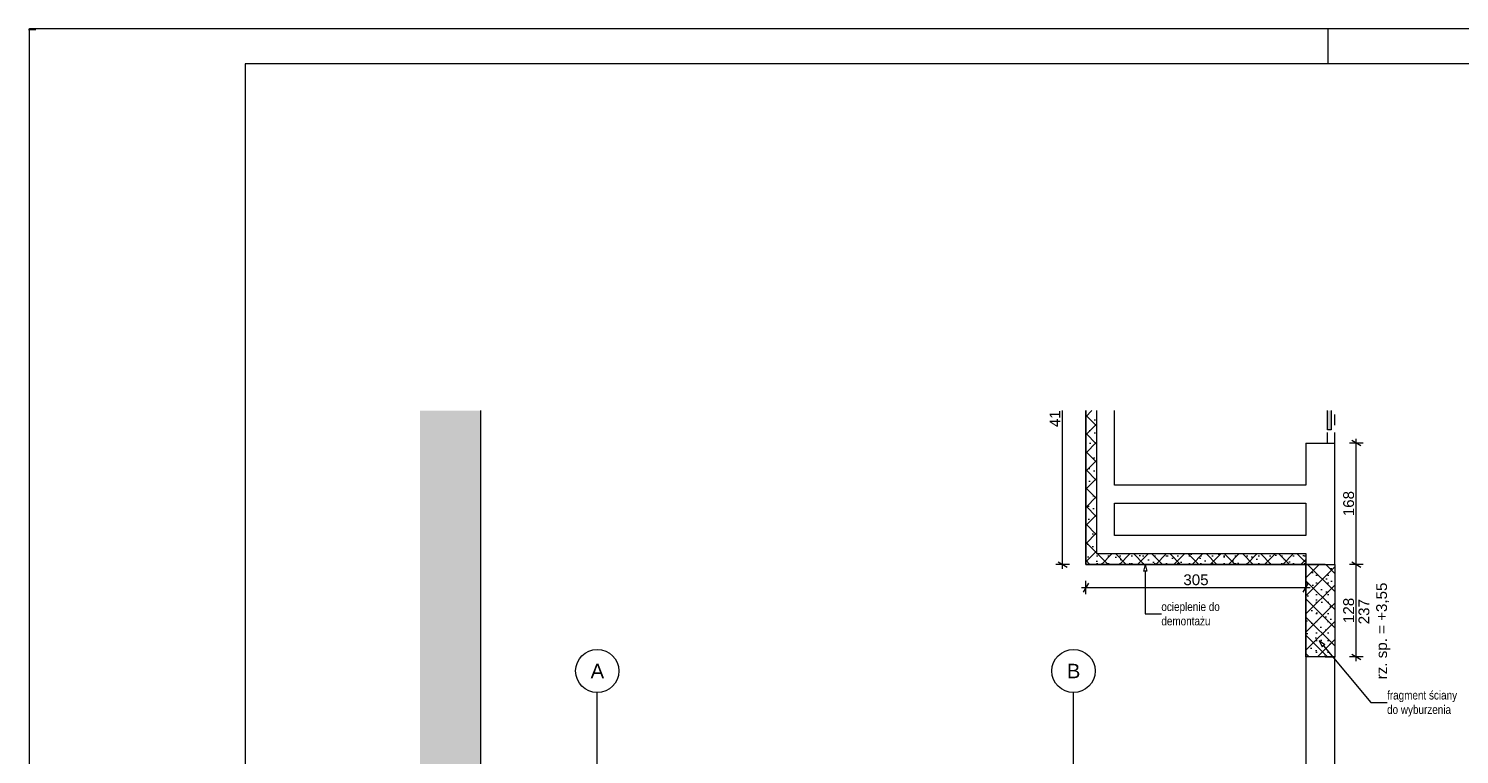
# Paper-space layout 'A-19 ROZBIÓRKI - PIĘTRO 1' of a CAD drawing. Header units: millimetres. Extents: x 0 to 540, y 0 to 297.
# Tile 4 of 8: x 0 to 198, y 196 to 297. Entities that reach past the tile are written whole.
import ezdxf
from ezdxf.xclip import XClip

# ---------------------------------------------------------------- set-up
doc = ezdxf.new("R2010")
doc.units = ezdxf.units.MM
doc.header["$MEASUREMENT"] = 0
doc.header["$XCLIPFRAME"] = 0
for name, pattern in [('ACAD_ISO03W100', [300, 120, -180]), ('DASHDOTX2', [1000, 500, -250, 0, -250]), ('Przer. długie kreski', [2.5, 1.5, -1]), ('PRZERYWANA_DU_A', [550, 350, -200])]:
    doc.linetypes.add(name, pattern=pattern)
for name, color, linetype, lineweight in [('0_Nr_pióra__2', 8, 'Continuous', 13), ('A_winda_Nr_pióra__1', 7, 'Continuous', 20), ('A_wymiary_Nr_pióra__1', 7, 'Continuous', 20), ('A_wymiary_Nr_pióra__2', 8, 'Continuous', 13), ('A_ściany_Nr_pióra__1', 7, 'Continuous', 20), ('Drzwi Archicad_Nr_pióra__1', 7, 'Continuous', 20)]:
    doc.layers.add(name, color=color, linetype=linetype, lineweight=lineweight)
for name, color, linetype, lineweight, true_color in [('A_Arkusz_Nr_pióra__255', 7, 'Continuous', 15, 0x242424), ('A_opis_Nr_pióra__255', 7, 'Continuous', 15, 0x242424), ('A_opis_Nr_pióra__8', 7, 'Continuous', 13, 0x4c4c4c), ('A_osie_Nr_pióra__16', 7, 'Continuous', 5, 0x0f0f0f), ('A_osie_Nr_pióra__76', 7, 'Continuous', 5, 0x2d2d2d), ('A_rozbiórki_Nr_pióra__10', 7, 'Continuous', 13, 0x4b4b4b), ('Okna Archicada_Nr_pióra__19', 7, 'Continuous', 5, 0x191919)]:
    doc.layers.add(name, color=color, linetype=linetype, lineweight=lineweight, true_color=true_color)
for name, color, linetype in [('A_podrys', 7, 'Continuous'), ('A_rozbiórki', 7, 'Continuous'), ('A_winda', 7, 'Continuous')]:
    doc.layers.add(name, color=color, linetype=linetype)
doc.styles.add('STYL_AUTOMATYCZNY_1', font='arial.ttf')
doc.styles.add('STYL_AUTOMATYCZNY_2', font='ARIALN.TTF')
doc.styles.add('STYL_AUTOMATYCZNY_4', font='arial.ttf')
pattern_1 = [(45, (-1564.5881, -343.812), (-1.2572359, 1.2572359), []), (135, (-1564.5881, -343.812), (1.2572359, 1.2572359), []), (90, (-1565.8453, -342.5548), (-1.6002, 0), [0, -1.0668, 0, -1.6002]), (155, (-1564.5881, -341.2976), (0.6762737, 1.4502737), [0, -0.78232, 0, -1.35128])]

# ---------------------------------------------------------------- blocks, each defined once
blk = doc.blocks.new('Rysunek_1_1', base_point=(-1564.59, -343.81))
at = {"linetype": 'Continuous', "lineweight": 0, "true_color": 0x484848}
blk.add_hatch(color=251, dxfattribs=at).paths.add_polyline_path([(54.15, 244.07), (54.15, 35.26), (62.54, 35.26), (62.54, 244.07)])
at = {"layer": 'A_rozbiórki', "linetype": 'Continuous', "lineweight": 0, "true_color": 0x4b4b4b}
h = blk.add_hatch(dxfattribs=at)
h.set_pattern_fill('facing_tile_0001', color=251, style=0, pattern_type=2)
h.set_pattern_definition(pattern_1)
h.paths.add_polyline_path([(146.4, 222.74), (176.9, 222.74), (176.9, 224.24), (147.9, 224.24), (147.9, 244.07), (146.4, 244.07)])
h = blk.add_hatch(dxfattribs=at)
h.set_pattern_fill('facing_tile_0001', color=251, style=0, pattern_type=2)
h.set_pattern_definition(pattern_1)
h.paths.add_polyline_path([(176.9, 222.74), (176.9, 209.94), (180.9, 209.94), (180.9, 222.74)])
at = {"layer": 'A_winda', "linetype": 'Continuous', "lineweight": 0, "true_color": 0xfdfdfd}
blk.add_hatch(color=7, dxfattribs=at).paths.add_polyline_path([(180.4, 244.07), (179.9, 244.07), (179.9, 241.38), (180.4, 241.38)])
at = {"layer": '0_Nr_pióra__2', "color": 8, "linetype": 'PRZERYWANA_DU_A', "lineweight": 13, "flags": 128}
blk.add_lwpolyline([(62.54, 244.07), (62.54, 35.26)], dxfattribs=at)
at = {"layer": 'A_opis_Nr_pióra__255', "color": 250, "linetype": 'Continuous', "lineweight": 15, "true_color": 0x242424}
for p, q in [((154.64, 222.74), (154.39, 221.81)), ((154.64, 222.74), (154.89, 221.81)), ((154.89, 221.81), (154.39, 221.81)), ((154.64, 221.81), (154.64, 215.89)), ((154.64, 215.89), (156.88, 215.89)), ((178.76, 212.18), (179.55, 211.63)), ((178.76, 212.18), (179.16, 211.31)), ((179.55, 211.63), (179.16, 211.31)), ((179.36, 211.47), (185.92, 203.61)), ((185.92, 203.61), (188.16, 203.61))]:
    blk.add_line(p, q, dxfattribs=at)
at = {"layer": 'A_osie_Nr_pióra__16', "color": 250, "linetype": 'DASHDOTX2', "lineweight": 5, "true_color": 0x0f0f0f}
for p, q in [((78.71, 167.08), (78.71, 204.97)), ((144.71, 167.08), (144.71, 204.97))]:
    blk.add_line(p, q, dxfattribs=at)
at = {"layer": 'A_osie_Nr_pióra__76', "color": 250, "linetype": 'Continuous', "lineweight": 5, "true_color": 0x2d2d2d}
for centre in [(78.71, 207.97), (144.71, 207.97)]:
    blk.add_circle(centre, 3, dxfattribs=at)
at = {"layer": 'A_rozbiórki_Nr_pióra__10', "color": 251, "linetype": 'ACAD_ISO03W100', "lineweight": 13, "true_color": 0x4b4b4b, "flags": 128}
blk.add_lwpolyline([(147.9, 244.07), (147.9, 224.24), (176.9, 224.24), (176.9, 222.74), (146.4, 222.74), (146.4, 244.07)], dxfattribs=at)
blk.add_lwpolyline([(176.9, 222.74), (180.9, 222.74), (180.9, 209.94), (176.9, 209.94)], close=True, dxfattribs=at)
at = {"layer": 'A_winda_Nr_pióra__1', "color": 7, "linetype": 'Przer. długie kreski', "lineweight": 20}
for p, q in [((179.9, 239.54), (179.9, 244.07)), ((180.9, 239.54), (180.9, 244.07))]:
    blk.add_line(p, q, dxfattribs=at)
at = {"layer": 'A_winda_Nr_pióra__1', "color": 7, "linetype": 'Continuous', "lineweight": 20, "flags": 128}
blk.add_lwpolyline([(180.4, 244.07), (180.4, 241.38), (179.9, 241.38), (179.9, 244.07)], dxfattribs=at)
at = {"layer": 'A_wymiary_Nr_pióra__1', "color": 7, "linetype": 'Continuous', "lineweight": 20}
for p, q in [((184.52, 239.18), (183.27, 239.9)), ((142.57, 223.1), (143.82, 222.38)), ((183.27, 223.1), (184.52, 222.38)), ((146.76, 220.16), (146.04, 218.91)), ((176.54, 218.91), (177.26, 220.16)), ((183.27, 210.3), (184.52, 209.58))]:
    blk.add_line(p, q, dxfattribs=at)
at = {"layer": 'A_wymiary_Nr_pióra__2', "color": 8, "linetype": 'Continuous', "lineweight": 13}
for p, q in [((143.2, 222.74), (143.2, 244.07)), ((183.9, 239.54), (183.9, 240.15)), ((184.84, 239.54), (182.96, 239.54)), ((183.9, 222.74), (183.9, 239.54)), ((144.14, 222.74), (142.26, 222.74)), ((143.2, 222.13), (143.2, 222.74)), ((184.84, 222.74), (182.96, 222.74)), ((183.9, 209.94), (183.9, 222.74)), ((146.4, 218.6), (146.4, 220.48)), ((176.9, 218.6), (176.9, 220.48)), ((145.79, 219.54), (146.4, 219.54)), ((146.4, 219.54), (176.9, 219.54)), ((176.9, 219.54), (177.51, 219.54)), ((184.84, 209.94), (182.96, 209.94)), ((183.9, 209.33), (183.9, 209.94))]:
    blk.add_line(p, q, dxfattribs=at)
at = {"layer": 'A_ściany_Nr_pióra__1', "color": 7, "linetype": 'Continuous', "lineweight": 20}
for p, q in [((176.9, 239.54), (180.9, 239.54)), ((179.6, 222.74), (176.9, 222.74)), ((179.6, 222.74), (180.9, 222.74)), ((179.6, 209.94), (176.9, 209.94)), ((179.6, 209.94), (180.9, 209.94))]:
    blk.add_line(p, q, dxfattribs=at)
at = {"layer": 'A_ściany_Nr_pióra__1', "color": 7, "linetype": 'Continuous', "lineweight": 20, "flags": 128}
for points in [[(146.4, 244.07), (146.4, 222.74)], [(150.4, 233.74), (150.4, 244.07)], [(176.9, 239.54), (176.9, 233.74)], [(180.9, 222.74), (180.9, 239.54)], [(176.9, 233.74), (150.4, 233.74)], [(150.4, 226.74), (150.4, 231.24)], [(150.4, 231.24), (176.9, 231.24)], [(176.9, 231.24), (176.9, 226.74)], [(176.9, 226.74), (150.4, 226.74)], [(146.4, 222.74), (176.9, 222.74)], [(176.9, 209.94), (176.9, 194.21)], [(180.9, 194.21), (180.9, 209.94)]]:
    blk.add_lwpolyline(points, dxfattribs=at)
at = {"layer": 'Drzwi Archicad_Nr_pióra__1', "color": 7, "linetype": 'Continuous', "lineweight": 20}
blk.add_line((176.9, 239.54), (180.9, 239.54), dxfattribs=at)
at = {"layer": 'Okna Archicada_Nr_pióra__19', "color": 250, "linetype": 'Continuous', "lineweight": 5, "true_color": 0x191919}
for p, q in [((179.6, 222.74), (176.9, 222.74)), ((176.9, 222.74), (176.9, 209.94)), ((179.6, 222.74), (180.9, 222.74)), ((180.9, 222.74), (180.9, 209.94)), ((179.6, 209.94), (176.9, 209.94)), ((179.6, 209.94), (180.9, 209.94))]:
    blk.add_line(p, q, dxfattribs=at)
at = {"layer": 'A_opis_Nr_pióra__8', "color": 251, "linetype": 'Continuous', "lineweight": 13, "true_color": 0x4c4c4c, "char_height": 1.2, "width": 11.4089, "attachment_point": 4, "style": 'STYL_AUTOMATYCZNY_2'}
for s, insert, line_spacing_factor in [('\\A1;{\\pql;\\fArial Narrow|b0|i0|c238|p0;\\W1.000000;ocieplenie do demontażu}', (156.88, 215.88), 0.994259), ('\\A1;{\\pql;\\fArial Narrow|b0|i0|c238|p0;\\W1.000000;fragment ściany do wyburzenia}', (188.16, 203.44), 0.996967)]:
    blk.add_mtext(s, dxfattribs=dict(at, insert=insert, line_spacing_factor=line_spacing_factor))
at = {"layer": 'A_osie_Nr_pióra__76', "color": 250, "linetype": 'Continuous', "lineweight": 5, "true_color": 0x2d2d2d, "char_height": 2, "attachment_point": 1, "style": 'STYL_AUTOMATYCZNY_1'}
for s, insert in [('\\A1;{\\pql;\\pt0;\\fArial|b0|i0|c238|p0;\\W1.000000;A}', (77.79, 208.97)), ('\\A1;{\\pql;\\pt0;\\fArial|b0|i0|c238|p0;\\W1.000000;B}', (143.79, 208.97))]:
    blk.add_mtext(s, dxfattribs=dict(at, insert=insert))
at = {"layer": 'A_wymiary_Nr_pióra__1', "color": 7, "linetype": 'Continuous', "lineweight": 20, "char_height": 1.5, "width": 3.4323, "attachment_point": 7, "rotation": 90, "style": 'STYL_AUTOMATYCZNY_4'}
for s, insert in [('\\A1;{\\pql;\\fArial|b0|i0|c238|p0;\\W1.000000;415}', (142.9, 241.77)), ('\\A1;{\\pql;\\fArial|b0|i0|c238|p0;\\W1.000000;168}', (183.6, 229.42)), ('\\A1;{\\pql;\\fArial|b0|i0|c238|p0;\\W1.000000;128}', (183.6, 214.62))]:
    blk.add_mtext(s, dxfattribs=dict(at, insert=insert))
at = {"layer": 'A_wymiary_Nr_pióra__1', "color": 7, "linetype": 'Continuous', "lineweight": 20, "insert": (159.93, 219.84), "char_height": 1.5, "width": 3.4323, "attachment_point": 7, "style": 'STYL_AUTOMATYCZNY_4'}
blk.add_mtext('\\A1;{\\pql;\\fArial|b0|i0|c238|p0;\\W1.000000;305}', dxfattribs=at)
at = {"layer": 'A_wymiary_Nr_pióra__1', "color": 7, "linetype": 'Continuous', "lineweight": 20, "char_height": 1.5, "attachment_point": 2, "rotation": 90, "style": 'STYL_AUTOMATYCZNY_4'}
for s, insert in [('\\A1;{\\pqc;\\fArial|b0|i0|c238|p0;\\W1.000000;rz. sp. = +3,55}', (186.65, 213.52)), ('\\A1;{\\pqc;\\fArial|b0|i0|c238|p0;\\W1.000000;237}', (184.2, 216.19))]:
    blk.add_mtext(s, dxfattribs=dict(at, insert=insert))

psp = doc.layouts.new('A-19 ROZBIÓRKI - PIĘTRO 1')

# ---------------------------------------------------------------- linework, layer by layer
at = {"layer": 'A_Arkusz_Nr_pióra__255', "color": 250, "linetype": 'Continuous', "lineweight": 15, "true_color": 0x242424}
for p, q in [((-0.1, 296.9), (0.9, 296.9)), ((180, 292.1), (180, 297)), ((535.1, 292.1), (29.9, 292.1)), ((29.9, 292.1), (29.9, 4.9))]:
    psp.add_line(p, q, dxfattribs=at)
at = {"layer": 'A_Arkusz_Nr_pióra__255', "color": 250, "linetype": 'Continuous', "lineweight": 15, "true_color": 0x242424, "flags": 128}
psp.add_lwpolyline([(0, 297), (540, 297), (540, 0), (0, 0)], close=True, dxfattribs=at)

# ---------------------------------------------------------------- block references
at = {"layer": 'A_podrys', "color": 37, "linetype": 'Continuous', "lineweight": 5, "true_color": 0x656532}
ref = psp.add_blockref('Rysunek_1_1', (-1564.59, -343.81), dxfattribs=at)
XClip(ref).set_block_clipping_path([(54.1532612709, 35.2627840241), (304.6032325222, 244.0727840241)])

doc.saveas('drawing.dxf')
